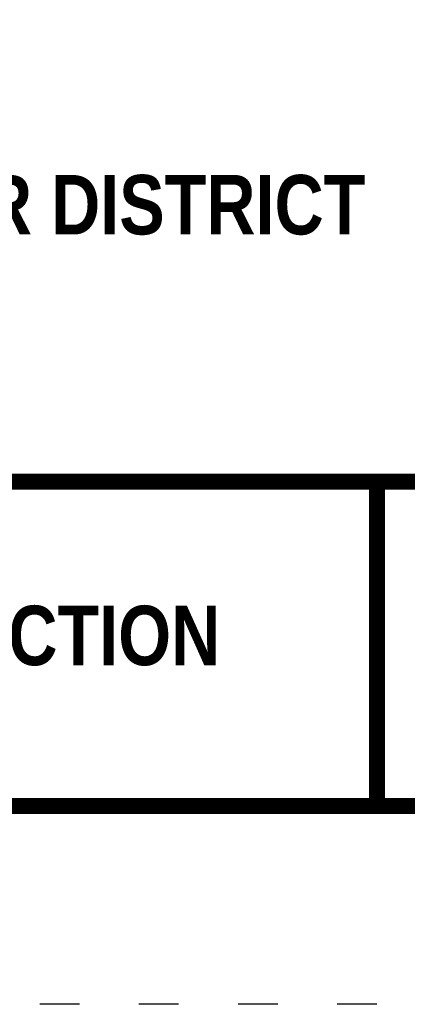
# Model space of a CAD drawing. Header units: feet. Extents: x 32.3 to 40.8, y 4.2 to 15.2.
# Tile 2 of 169: x 37.9 to 38.8, y 4.2 to 6.7. Entities that reach past the tile are written whole.
import ezdxf
from ezdxf.enums import TextEntityAlignment as Align

# ---------------------------------------------------------------- set-up
doc = ezdxf.new("R2010")
doc.units = ezdxf.units.FT
doc.header["$MEASUREMENT"] = 0
doc.linetypes.add('DOT2', pattern=[0.125, 0, -0.125])
doc.layers.add('BORDER', color=7, linetype='Continuous')
doc.layers.add('TEXT', color=7, linetype='Continuous')
doc.styles.add('TECHNICAL', font='techb___.ttf')

msp = doc.modelspace()

# ---------------------------------------------------------------- linework, layer by layer
at = {"layer": 'BORDER', "color": 7, "const_width": 0.04}
msp.add_lwpolyline([(32.7582, 4.6968), (32.7582, 14.6968), (40.2582, 14.6968), (40.2582, 4.6968)], close=True, dxfattribs=at)
for points in [[(32.7615, 5.5148), (40.2615, 5.5148)], [(38.7582, 5.5148), (38.7582, 4.6968)]]:
    msp.add_lwpolyline(points, dxfattribs=at)
at = {"layer": 'DEFPOINTS', "color": 7, "linetype": 'DOT2', "ltscale": 1.2}
msp.add_lwpolyline([(32.2582, 4.1968), (32.2582, 15.1968), (40.7582, 15.1968), (40.7582, 4.1968)], close=True, dxfattribs=at)

# ---------------------------------------------------------------- texts
at = {"layer": 'TEXT', "color": 7, "style": 'TECHNICAL'}
for s, p in [('BELMONT COUNTY WATER AND SEWER DISTRICT', (38.7289, 6.2135)), ('SANITARY YARD HYDRANT DETAIL/RV CONNECTION', (38.3635, 5.1271))]:
    msp.add_text(s, height=0.15, dxfattribs=at).set_placement(p, align=Align.MIDDLE_RIGHT)

doc.saveas('drawing.dxf')
